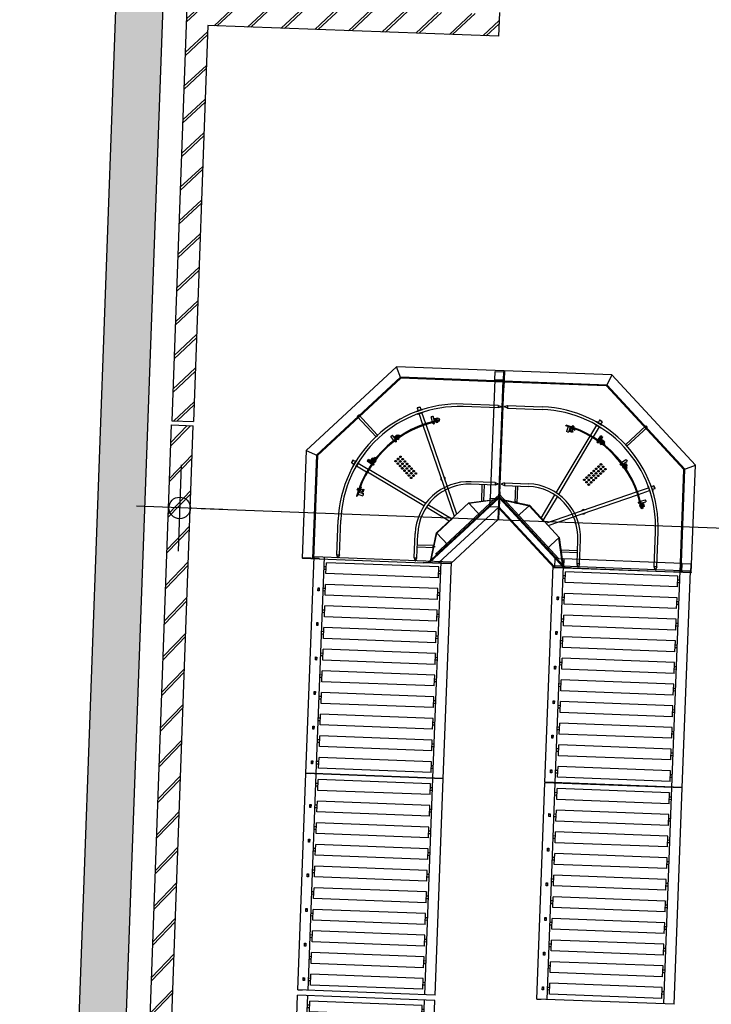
# Model space of a CAD drawing. Header units: millimetres. Extents: x 119024465 to 119292677, y 483022511 to 483148062.
# Tile 145 of 162: x 119202348 to 119205546, y 483072843 to 483077392. Entities that reach past the tile are written whole.
import ezdxf

# ---------------------------------------------------------------- set-up
doc = ezdxf.new("R2010")
doc.units = ezdxf.units.MM
doc.header["$LTSCALE"] = 100
doc.linetypes.add('GESTRICHELT2', pattern=[9.525, 6.35, -3.175])
doc.layers.get('0').update_dxf_attribs({"linetype": 'CONTINUOUS'})
doc.layers.get('Defpoints').update_dxf_attribs({"linetype": 'CONTINUOUS'})
for name, color, linetype in [('204 tekst fdstp', 255, 'CONTINUOUS'), ('AL22----', 2, 'CONTINUOUS'), ('AL22----_ARC', 8, 'CONTINUOUS'), ('AL28----', 4, 'CONTINUOUS'), ('AL28----_ARC', 8, 'CONTINUOUS'), ('Installatie', 253, 'CONTINUOUS'), ('M-119--MATEN', 1, 'CONTINUOUS')]:
    doc.layers.add(name, color=color, linetype=linetype)
doc.layers.add('Apparaten 0', color=7, linetype='CONTINUOUS', lineweight=25)
doc.layers.add('Bouw', color=142, linetype='CONTINUOUS', lineweight=35)
doc.styles.add('ISO', font='ISO.SHX', dxfattribs={"height": 200})
doc.styles.add('ROMANS', font='ROMANS.SHX')
doc.dimstyles.new('DIM-100', dxfattribs={"dimscale": 100, "dimtxt": 1, "dimasz": 1, "dimexe": 3, "dimexo": 3, "dimgap": 1, "dimtad": 1, "dimdec": 0, "dimrnd": 1, "dimzin": 0, "dimdsep": 46, "dimtxsty": 'ROMANS', "dimblk1": 'DOT1', "dimblk2": 'DOT1', "dimsah": 1, "dimcen": -3, "dimdle": 1, "dimse1": 1, "dimse2": 1, "dimclrd": 1, "dimclre": 1, "dimclrt": 2, "dimadec": 0, "dimazin": 0, "dimtfac": 0.75, "dimtdec": 0, "dimtix": 1, "dimtmove": 1, "dimatfit": 3, "dimldrblk": 'DOT1', "dimfxl": 1, "dimtvp": 1, "dimtolj": 1, "dimtzin": 0, "dimarcsym": 0})

# ---------------------------------------------------------------- blocks, each defined once
blk = doc.blocks.new('DOT1')
at = {"layer": 'M-119--MATEN', "linetype": 'ByBlock'}
for p, q in [((0, -2), (0, 2)), ((-2, 0), (2, 0))]:
    blk.add_line(p, q, dxfattribs=at)
blk.add_circle((0, 0), 0.5, dxfattribs=at)
blk = doc.blocks.new('*D463')
at = {"layer": '204 tekst fdstp', "color": 1, "lineweight": -2, "transparency": 16777216}
blk.add_line((119209299.2, 483074900.7), (119203188, 483075132.5), dxfattribs=at)
at = {"layer": 'Defpoints', "color": 0, "transparency": 16777216}
for p in [(119203101.1, 483075479.6), (119209412.2, 483075240.2), (119203088.1, 483075136.2)]:
    blk.add_point(p, dxfattribs=at)
at = {"layer": '204 tekst fdstp', "color": 1, "lineweight": -2, "transparency": 16777216, "xscale": 100, "yscale": 100, "zscale": 100}
for p, rotation in [((119203088.1, 483075136.2), 177.8278999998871), ((119209399.2, 483074896.9), 357.8278999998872)]:
    blk.add_blockref('DOT1', p, dxfattribs=dict(at, rotation=rotation))
at = {"layer": '204 tekst fdstp', "color": 2, "transparency": 16777216, "insert": (119206249.3, 483075166.5), "char_height": 100, "attachment_point": 5, "rotation": 357.8279, "style": 'ROMANS'}
blk.add_mtext('\\A1;6316', dxfattribs=at)
blk = doc.blocks.new('CTC 181')
at = {"layer": 'Apparaten 0'}
for p, q in [((497.9, -1607), (0, -1607)), ((0, -1608.5), (0, -1607)), ((0, -1608.5), (1.5, -1608.5)), ((0, -1608.5), (0, -1686)), ((1.5, -1608.5), (1.5, -1686)), ((1.5, -1686), (1.5, -1608.5)), ((497.9, -1607), (476.3, -1659.1)), ((497.9, -1607), (900, -2009.1)), ((478.2, -1654.5), (0, -1655)), ((1.5, -1656), (0, -1656)), ((476.3, -1659.1), (0, -1659.6)), ((847.9, -2030.7), (476.3, -1659.1)), ((852.5, -2028.8), (478.2, -1654.5)), ((0, -1686), (0, -2166)), ((1.5, -1686), (0, -1686)), ((1.5, -1686), (0, -1686)), ((7.8, -1771.4), (21.7, -1766.4)), ((21.7, -1778.4), (7.8, -1773.3)), ((21.7, -1766.4), (182.4, -1766.4)), ((21.7, -1766.4), (21.7, -1778.4)), ((21.7, -1778.4), (182.4, -1778.4)), ((448.9, -1818.7), (442.8, -1829.9)), ((450.3, -1818.3), (448.9, -1818.7)), ((461.2, -1825.4), (448.9, -1818.7)), ((460.8, -1824.1), (450.3, -1818.3)), ((294.7, -1850.7), (295.7, -1846.7)), ((305.2, -1853.4), (298.9, -1876.6)), ((314.9, -1856), (308.6, -1879.2)), ((314.6, -1857.1), (313.4, -1860.9)), ((313.4, -1860.9), (337.3, -1868.3)), ((338.5, -1864.5), (314.6, -1857.1)), ((317.6, -1871.2), (320.1, -1863)), ((319.3, -1858.6), (318.2, -1862.4)), ((321.6, -1857.9), (321.2, -1859.2)), ((322.8, -1854), (324.2, -1849.4)), ((325.4, -1848.7), (323.8, -1854.2)), ((324.2, -1849.4), (325.4, -1848.7)), ((324.2, -1849.4), (331.8, -1851.7)), ((331.2, -1850.4), (325.4, -1848.7)), ((329.3, -1860.2), (328.9, -1861.5)), ((329.5, -1856), (331.2, -1850.4)), ((330.4, -1856.3), (331.8, -1851.7)), ((331.2, -1850.4), (331.8, -1851.7)), ((337.3, -1868.3), (338.5, -1864.5)), ((436.1, -1842.2), (410.2, -1889.6)), ((448.4, -1848.8), (422.5, -1896.3)), ((430.3, -1838), (430.1, -1838.4)), ((430.1, -1838.4), (454.8, -1851.7)), ((430.3, -1839), (430.1, -1838.4)), ((442.2, -1845.5), (430.3, -1839)), ((436, -1827.5), (436.3, -1826.9)), ((437, -1826.7), (436.3, -1826.9)), ((436.3, -1826.9), (460.9, -1840.2)), ((448.9, -1833.1), (437, -1826.7)), ((442.2, -1845.5), (454.1, -1851.9)), ((448.9, -1833.1), (460.7, -1839.6)), ((454.1, -1851.9), (454.8, -1851.7)), ((454.9, -1851.4), (454.8, -1851.7)), ((461.2, -1825.4), (455.1, -1836.5)), ((460.9, -1840.2), (460.6, -1840.9)), ((460.7, -1839.6), (460.9, -1840.2)), ((461.2, -1825.4), (460.8, -1824.1)), ((573.1, -1926.8), (663.6, -1836.3)), ((580.2, -1933.9), (670.7, -1843.4)), ((662.5, -1836.7), (661.5, -1837.7)), ((663.6, -1836.3), (670.7, -1843.4)), ((670.3, -1844.5), (669.3, -1845.5)), ((262.2, -2160.4), (408.2, -1893.2)), ((274, -2168), (420.5, -1899.8)), ((303.8, -1877.9), (298.9, -1876.6)), ((303.8, -1877.9), (308.6, -1879.2)), ((313.1, -1875.1), (314.5, -1870.3)), ((326.9, -1879.2), (313.1, -1875.1)), ((328.4, -1874.4), (314.5, -1870.3)), ((318.2, -1871.4), (316.7, -1876.2)), ((324.7, -1873.3), (323.3, -1878.1)), ((325.3, -1873.5), (327.7, -1865.4)), ((328.4, -1874.4), (326.9, -1879.2)), ((443, -1923), (462.8, -1892.7)), ((445.5, -1910.1), (458.6, -1889.9)), ((445.5, -1910.1), (449.7, -1912.8)), ((453.9, -1915.5), (467, -1895.4)), ((462.8, -1892.7), (458.6, -1889.9)), ((460.9, -1911.7), (463.7, -1907.6)), ((462.8, -1892.7), (467, -1895.4)), ((463.7, -1907.6), (475.7, -1915.7)), ((464, -1913.9), (466.8, -1909.7)), ((441.9, -1919.3), (445, -1914.5)), ((441.9, -1919.3), (444.4, -1920.9)), ((442, -1920.1), (441.9, -1919.3)), ((442, -1920.1), (445.5, -1914.9)), ((444.1, -1921.4), (442, -1920.1)), ((444.1, -1921.4), (446.1, -1922.7)), ((446.9, -1922.5), (444.4, -1920.9)), ((446.1, -1922.7), (449.5, -1917.5)), ((446.1, -1922.7), (446.9, -1922.5)), ((446.9, -1922.5), (450, -1917.8)), ((453.9, -1915.5), (449.7, -1912.8)), ((457.1, -1911), (454.9, -1914.3)), ((454.9, -1914.3), (475.5, -1928.5)), ((457.3, -1922.7), (455.7, -1925.1)), ((462.3, -1929.6), (455.7, -1925.1)), ((456, -1926.5), (455.7, -1925.1)), ((456, -1926.5), (458.2, -1923.3)), ((456, -1926.5), (460.9, -1929.9)), ((477.7, -1925.2), (457.1, -1911)), ((461.3, -1913.9), (459, -1917.2)), ((460.4, -1918.2), (459.6, -1919.4)), ((461.2, -1918.7), (460.4, -1919.9)), ((460.9, -1911.7), (472.9, -1919.9)), ((460.9, -1929.9), (463.1, -1926.7)), ((462.3, -1929.6), (460.9, -1929.9)), ((462.3, -1929.6), (463.9, -1927.3)), ((462.7, -1914.8), (463.5, -1913.6)), ((463.6, -1915.3), (464.4, -1914.1)), ((466.2, -1922.1), (465.3, -1923.4)), ((467, -1922.7), (466.2, -1924)), ((468.4, -1918.8), (469.3, -1917.5)), ((469.3, -1919.4), (470.2, -1918)), ((469.7, -1917.7), (472.5, -1913.6)), ((475.7, -1915.7), (472.9, -1919.9)), ((475.5, -1928.5), (477.7, -1925.2)), ((580.2, -1933.9), (573.1, -1926.8)), ((558.8, -2009.7), (577.4, -1994.5)), ((580.5, -1998.4), (577.4, -1994.5)), ((580.5, -1998.4), (583.7, -2002.3)), ((552.4, -2018.2), (557.3, -2014.2)), ((552.4, -2018.2), (552.5, -2017.4)), ((553.9, -2020.1), (552.4, -2018.2)), ((552.5, -2017.4), (556.9, -2013.8)), ((552.5, -2017.4), (554.4, -2019.7)), ((553.9, -2020.1), (555.4, -2021.9)), ((556.3, -2022), (554.4, -2019.7)), ((555.4, -2021.9), (560.3, -2017.9)), ((555.4, -2021.9), (556.3, -2022)), ((556.3, -2022), (560.7, -2018.4)), ((558.8, -2009.7), (561.9, -2013.6)), ((565.1, -2017.4), (561.9, -2013.6)), ((563.7, -2028.6), (566.8, -2026.1)), ((563.7, -2028.6), (563.9, -2027.2)), ((563.7, -2028.6), (567.4, -2033.3)), ((563.9, -2027.2), (566.2, -2025.3)), ((568.8, -2033.5), (563.9, -2027.2)), ((565.1, -2017.4), (583.7, -2002.3)), ((569.6, -2014.2), (566.4, -2016.6)), ((566.4, -2016.6), (581.7, -2036.4)), ((567.4, -2033.3), (570.5, -2030.9)), ((568.8, -2033.5), (567.4, -2033.3)), ((568.8, -2033.5), (571.1, -2031.7)), ((570.5, -2021.9), (569.4, -2022.9)), ((572.6, -2018.1), (569.5, -2020.6)), ((584.9, -2033.9), (569.6, -2014.2)), ((571.1, -2022.7), (570, -2023.6)), ((572.9, -2016), (576.8, -2012.9)), ((572.9, -2016), (581.8, -2027.4)), ((574.8, -2027.5), (573.6, -2028.4)), ((573.7, -2019.5), (574.9, -2018.5)), ((575.4, -2028.3), (574.2, -2029.2)), ((574.3, -2020.3), (575.5, -2019.3)), ((575.3, -2019), (579.2, -2015.9)), ((576.8, -2012.9), (585.8, -2024.3)), ((577.9, -2025), (579.2, -2024)), ((578.6, -2025.8), (579.8, -2024.8)), ((579.5, -2024.3), (583.4, -2021.3)), ((581.7, -2036.4), (584.9, -2033.9)), ((585.8, -2024.3), (581.8, -2027.4)), ((847.9, -2030.7), (900, -2009.1)), ((847.9, -2505.5), (847.9, -2030.7)), ((852.5, -2505.5), (852.5, -2028.8)), ((900, -2507), (900, -2009.1)), ((21.7, -2124.5), (7.8, -2129.5)), ((7.8, -2131.4), (21.7, -2136.5)), ((21.7, -2124.5), (132.8, -2124.5)), ((21.7, -2124.5), (21.7, -2136.5)), ((21.7, -2136.5), (132.8, -2136.5)), ((72.3, -2136.5), (72.3, -2215.1)), ((82.3, -2136.5), (82.3, -2215.1)), ((637.2, -2141.1), (687.6, -2121.6)), ((642.2, -2154.1), (692.6, -2134.6)), ((685.2, -2115.5), (685.5, -2114.9)), ((690.1, -2128.1), (685.2, -2115.5)), ((685.8, -2114.7), (685.5, -2114.9)), ((685.5, -2114.9), (695.6, -2141)), ((690.1, -2128.1), (695, -2140.7)), ((697, -2110.4), (697.6, -2110.2)), ((697.6, -2110.2), (707.7, -2136.3)), ((698.3, -2110.5), (697.6, -2110.2)), ((703.2, -2123.1), (698.3, -2110.5)), ((712.5, -2112), (700.6, -2116.5)), ((703.2, -2123.1), (708, -2135.6)), ((717.5, -2125), (705.7, -2129.5)), ((707.1, -2136.5), (707.7, -2136.3)), ((708, -2135.6), (707.7, -2136.3)), ((717.5, -2125), (712.5, -2112)), ((713.8, -2112.5), (712.5, -2112)), ((718.1, -2123.7), (713.8, -2112.5)), ((718.1, -2123.7), (717.5, -2125)), ((0, -2295), (0, -2166)), ((1.5, -2295), (1.5, -2166)), ((1.5, -2166), (1.5, -2295)), ((196.8, -2280), (256.4, -2170.9)), ((207.1, -2290.3), (268.2, -2178.6)), ((219.5, -2302.7), (633.5, -2142.5)), ((230.4, -2313.5), (638.5, -2155.6)), ((652.3, -2184.5), (675.4, -2177.9)), ((676.7, -2182.7), (675.4, -2177.9)), ((676.7, -2182.7), (678.1, -2187.5)), ((695, -2140.7), (695.6, -2141)), ((695.9, -2140.9), (695.6, -2141)), ((1.5, -2196), (311, -2505.5)), ((7.2, -2201.9), (139.1, -2225.1)), ((7.6, -2199.9), (140.1, -2223.2)), ((303.7, -2491.7), (15.3, -2203.3)), ((42, -2221.4), (329.6, -2509)), ((71.7, -2213.2), (72.1, -2211.3)), ((72.3, -2215.1), (82.3, -2215.1)), ((78.4, -2207.4), (76.4, -2218.7)), ((82.6, -2215.1), (82.9, -2213.2)), ((84.8, -2279.4), (140.5, -2223.7)), ((139.1, -2225.1), (210.5, -2296.5)), ((140.1, -2223.2), (283.8, -2366.9)), ((643.1, -2189.8), (649.2, -2188.1)), ((643.1, -2189.8), (643.5, -2189)), ((643.7, -2192.1), (643.1, -2189.8)), ((643.5, -2189), (649, -2187.5)), ((643.5, -2189), (644.3, -2191.9)), ((643.7, -2192.1), (644.4, -2194.4)), ((645.1, -2194.8), (644.3, -2191.9)), ((644.4, -2194.4), (650.5, -2192.7)), ((644.4, -2194.4), (645.1, -2194.8)), ((645.1, -2194.8), (650.6, -2193.3)), ((649.4, -2203.8), (650.1, -2202.6)), ((653.2, -2202.8), (649.4, -2203.8)), ((649.4, -2203.8), (650.9, -2209.6)), ((652.9, -2201.8), (650.1, -2202.6)), ((652.1, -2210.3), (650.1, -2202.6)), ((654.6, -2208.6), (650.9, -2209.6)), ((652.1, -2210.3), (650.9, -2209.6)), ((654.9, -2209.6), (652.1, -2210.3)), ((652.3, -2184.5), (653.7, -2189.3)), ((655, -2194.1), (653.7, -2189.3)), ((655, -2194.1), (678.1, -2187.5)), ((660.4, -2192.9), (656.6, -2193.9)), ((656.6, -2193.9), (662.8, -2218.1)), ((658.2, -2200.4), (656.8, -2200.8)), ((656.8, -2217.9), (660.7, -2217)), ((658.5, -2201.4), (657, -2201.7)), ((661.7, -2197.7), (657.8, -2198.7)), ((660, -2207.2), (658.5, -2207.6)), ((660.2, -2208.1), (658.7, -2208.5)), ((666.7, -2217.1), (660.4, -2192.9)), ((662.1, -2199.4), (663.6, -2199)), ((662.3, -2200.3), (663.9, -2199.9)), ((662.8, -2195.8), (667.6, -2194.5)), ((662.8, -2195.8), (666.5, -2209.8)), ((662.8, -2218.1), (666.7, -2217.1)), ((663.8, -2199.5), (668.6, -2198.3)), ((663.8, -2206.1), (665.4, -2205.7)), ((664.1, -2207.1), (665.7, -2206.7)), ((665.5, -2206.1), (670.3, -2204.9)), ((671.3, -2208.6), (666.5, -2209.8)), ((667.6, -2194.5), (671.3, -2208.6)), ((1.5, -2295), (0, -2295)), ((1.5, -2295), (212, -2505.5)), ((84.8, -2279.4), (156.2, -2350.8)), ((227.6, -2422.2), (156.2, -2350.8)), ((727.4, -2485.3), (727.4, -2323.4)), ((739.4, -2485.3), (739.4, -2323.4)), ((227.6, -2422.2), (283.3, -2366.5)), ((305.1, -2499.8), (281.9, -2367.9)), ((283.8, -2366.9), (307.1, -2499.4)), ((370.5, -2485.3), (370.5, -2374.2)), ((382.5, -2485.3), (382.5, -2374.2)), ((370.5, -2424.7), (294, -2424.7)), ((370.5, -2434.7), (295.7, -2434.7)), ((307.1, -2499.4), (305.1, -2499.8)), ((305.1, -2499.8), (305.1, -2499.8)), ((317.5, -2505.5), (306.2, -2494.2)), ((382.5, -2485.3), (370.5, -2485.3)), ((375.6, -2499.2), (370.5, -2485.3)), ((382.5, -2485.3), (377.5, -2499.2)), ((739.4, -2485.3), (727.4, -2485.3)), ((732.4, -2499.2), (727.4, -2485.3)), ((739.4, -2485.3), (734.3, -2499.2)), ((265, -2507), (0, -2772)), ((311, -2508.5), (1.5, -2818)), ((15.3, -2810.7), (303.7, -2522.3)), ((317.5, -2505.5), (212, -2505.5)), ((212, -2505.5), (317.5, -2505.5)), ((212, -2505.5), (212, -2507)), ((900, -2507), (212, -2507)), ((212, -2507), (317.5, -2507)), ((265, -2507), (341, -2507)), ((265, -2508.5), (341, -2508.5)), ((341, -2508.5), (265, -2508.5)), ((305.1, -2514.2), (281.9, -2646.1)), ((307.1, -2514.6), (283.8, -2647.1)), ((307.1, -2514.6), (305.1, -2514.2)), ((305.1, -2514.2), (305.1, -2514.2)), ((317.5, -2508.5), (306.2, -2519.8)), ((311, -2507), (311, -2505.5)), ((311, -2508.5), (311, -2507)), ((821, -2507), (341, -2507)), ((341, -2508.5), (341, -2507)), ((341, -2508.5), (341, -2507)), ((375.6, -2514.8), (370.5, -2528.7)), ((382.5, -2528.7), (370.5, -2528.7)), ((370.5, -2528.7), (370.5, -2639.8)), ((382.5, -2528.7), (377.5, -2514.8)), ((382.5, -2528.7), (382.5, -2639.8)), ((728.6, -2528.7), (733.7, -2514.8)), ((728.6, -2528.7), (728.6, -2689.4)), ((740.6, -2528.7), (728.6, -2528.7)), ((735.6, -2514.8), (740.6, -2528.7)), ((740.6, -2528.7), (740.6, -2689.4)), ((821, -2508.5), (821, -2507)), ((821, -2508.5), (821, -2507)), ((898.5, -2507), (821, -2507)), ((898.5, -2508.5), (821, -2508.5)), ((821, -2508.5), (898.5, -2508.5)), ((847.9, -2983.3), (847.4, -2507)), ((900, -2505.5), (847.5, -2505.5)), ((900, -2505.5), (847.5, -2505.5)), ((851, -2508.5), (851, -2507)), ((852.5, -2985.2), (852, -2507)), ((852.5, -2507), (852.5, -2505.5)), ((898.5, -2507), (898.5, -2508.5)), ((898.5, -2507), (900, -2507)), ((900, -2505.5), (900, -2507)), ((900, -3004.9), (900, -2507)), ((227.6, -2591.8), (156.2, -2663.2)), ((227.6, -2591.8), (283.3, -2647.5)), ((299.6, -2585.4), (288.3, -2583.4)), ((291.9, -2579.3), (291.9, -2589.3)), ((370.5, -2579.3), (291.9, -2579.3)), ((370.5, -2589.3), (291.9, -2589.3)), ((291.9, -2589.6), (293.8, -2589.9)), ((293.8, -2578.7), (295.7, -2579.1)), ((84.8, -2734.6), (156.2, -2663.2)), ((283.8, -2647.1), (140.1, -2790.8)), ((281.9, -2646.1), (210.5, -2717.5)), ((204.3, -2726.5), (364.5, -3140.5)), ((216.7, -2714.1), (328.4, -2775.2)), ((227, -2703.8), (336.1, -2763.4)), ((0, -3329.5), (0, -2772)), ((1.5, -2848), (1.5, -2772)), ((1.5, -2772), (1.5, -2848)), ((84.8, -2734.6), (140.5, -2790.3)), ((193.5, -2737.4), (351.4, -3145.5)), ((346.6, -2769.2), (613.8, -2915.2)), ((0, -2818), (1.5, -2818)), ((1.5, -2824.5), (12.8, -2813.2)), ((7.2, -2812.1), (139.1, -2788.9)), ((7.6, -2814.1), (7.2, -2812.1)), ((7.2, -2812.1), (7.2, -2812.1)), ((140.1, -2790.8), (7.6, -2814.1)), ((72.3, -2877.5), (72.3, -2802.7)), ((82.3, -2877.5), (82.3, -2801)), ((339, -2781), (607.2, -2927.5)), ((629.1, -2810.8), (627.8, -2815.6)), ((651, -2821.9), (627.8, -2815.6)), ((629.1, -2810.8), (630.4, -2805.9)), ((653.6, -2812.2), (630.4, -2805.9)), ((656.3, -2801.7), (660.3, -2802.7)), ((1.5, -2848), (0, -2848)), ((0, -2848), (1.5, -2848)), ((627.8, -2833.9), (631.9, -2820.1)), ((632.6, -2835.4), (627.8, -2833.9)), ((633.7, -2831.7), (628.9, -2830.3)), ((635.6, -2825.2), (630.8, -2823.7)), ((631.9, -2820.1), (636.7, -2821.5)), ((632.6, -2835.4), (636.7, -2821.5)), ((633.5, -2832.3), (641.6, -2834.7)), ((635.8, -2824.6), (644, -2827.1)), ((646.1, -2820.4), (638.7, -2844.3)), ((638.7, -2844.3), (642.5, -2845.5)), ((642.5, -2845.5), (649.9, -2821.6)), ((648.4, -2826.3), (644.6, -2825.2)), ((646.8, -2836.3), (645.5, -2835.9)), ((649.9, -2821.6), (646.1, -2820.4)), ((649.1, -2828.6), (647.8, -2828.2)), ((650.7, -2837.4), (655.3, -2838.8)), ((651, -2836.5), (656.6, -2838.2)), ((658.3, -2832.4), (652.8, -2830.8)), ((653, -2829.8), (657.6, -2831.2)), ((657.6, -2831.2), (655.3, -2838.8)), ((656.6, -2838.2), (655.3, -2838.8)), ((656.6, -2838.2), (658.3, -2832.4)), ((657.6, -2831.2), (658.3, -2832.4)), ((7.8, -2882.6), (21.7, -2877.5)), ((21.7, -2889.5), (7.8, -2884.5)), ((21.7, -2877.5), (132.8, -2877.5)), ((21.7, -2889.5), (21.7, -2877.5)), ((21.7, -2889.5), (132.8, -2889.5)), ((584, -2950), (614.3, -2969.8)), ((585.6, -2951.1), (584.3, -2953.1)), ((584.3, -2953.1), (589.5, -2956.5)), ((584.3, -2953.1), (584.5, -2953.9)), ((584.5, -2953.9), (586.1, -2951.4)), ((584.5, -2953.9), (589.2, -2957)), ((585.6, -2951.1), (586.9, -2949)), ((587.7, -2948.9), (586.1, -2951.4)), ((586.9, -2949), (587.7, -2948.9)), ((586.9, -2949), (592.2, -2952.5)), ((587.7, -2948.9), (592.5, -2952)), ((596.9, -2952.5), (594.2, -2956.7)), ((596.9, -2952.5), (617.1, -2965.6)), ((658.2, -2955.4), (610.7, -2929.5)), ((664.8, -2943.1), (617.4, -2917.2)), ((661.5, -2949.2), (655.1, -2961.1)), ((668.7, -2937.1), (655.3, -2961.8)), ((661.5, -2949.2), (668, -2937.3)), ((680.1, -2943.3), (666.8, -2967.9)), ((673.9, -2955.9), (667.4, -2967.7)), ((668, -2937.3), (668.7, -2937.1)), ((669, -2937.3), (668.7, -2937.1)), ((673.9, -2955.9), (680.3, -2944)), ((688.3, -2955.9), (677.1, -2949.8)), ((679.5, -2943), (680.1, -2943.3)), ((680.3, -2944), (680.1, -2943.3)), ((681.6, -2968.2), (688.3, -2955.9)), ((688.7, -2957.3), (688.3, -2955.9)), ((476.3, -3354.9), (847.9, -2983.3)), ((478.2, -3359.5), (852.5, -2985.2)), ((580.5, -2963), (577.1, -2967.9)), ((577.1, -2967.9), (580.3, -2970.1)), ((577.4, -2969.3), (577.1, -2967.9)), ((577.4, -2969.3), (581.9, -2962.7)), ((577.4, -2969.3), (579.7, -2970.9)), ((592.7, -2961.9), (578.5, -2982.5)), ((578.5, -2982.5), (581.8, -2984.7)), ((580.5, -2963), (581.9, -2962.7)), ((580.5, -2963), (583.7, -2965.2)), ((581.8, -2984.7), (596, -2964.1)), ((584.3, -2964.3), (581.9, -2962.7)), ((584.3, -2974), (583, -2973.2)), ((584.9, -2973.2), (583.6, -2972.3)), ((588.3, -2968.3), (587.1, -2967.4)), ((595.3, -2967.9), (587.1, -2979.9)), ((591.3, -2982.7), (587.1, -2979.9)), ((588.8, -2967.4), (587.6, -2966.6)), ((587.6, -2976.3), (589, -2977.2)), ((588.2, -2975.4), (589.5, -2976.3)), ((589.3, -2976.7), (593.4, -2979.5)), ((593.1, -2968.3), (589.8, -2966)), ((599.4, -2970.7), (591.3, -2982.7)), ((591.5, -2960.9), (594.2, -2956.7)), ((591.5, -2960.9), (611.6, -2974)), ((591.7, -2970.6), (592.9, -2971.4)), ((592.2, -2969.7), (593.4, -2970.5)), ((596, -2964.1), (592.7, -2961.9)), ((593.1, -2971), (597.3, -2973.8)), ((595.3, -2967.9), (599.4, -2970.7)), ((614.3, -2969.8), (611.6, -2974)), ((614.3, -2969.8), (617.1, -2965.6)), ((655.1, -2961.1), (655.3, -2961.8)), ((655.6, -2961.9), (655.3, -2961.8)), ((666.8, -2967.9), (666.1, -2967.6)), ((667.4, -2967.7), (666.8, -2967.9)), ((681.6, -2968.2), (670.5, -2962.1)), ((681.6, -2968.2), (682.9, -2967.8)), ((682.9, -2967.8), (688.7, -2957.3)), ((900, -3004.9), (847.9, -2983.3)), ((900, -3004.9), (497.9, -3407)), ((490.4, -3073.4), (470.6, -3088.7)), ((470.6, -3088.7), (473.1, -3091.9)), ((473.1, -3091.9), (492.8, -3076.6)), ((473.5, -3075.8), (479.8, -3070.9)), ((473.5, -3075.8), (473.7, -3074.4)), ((473.5, -3075.8), (475.3, -3078.1)), ((478.4, -3070.7), (473.7, -3074.4)), ((473.7, -3074.4), (476.1, -3077.5)), ((478.7, -3082.4), (477.8, -3081.2)), ((478.4, -3070.7), (480.9, -3073.8)), ((478.4, -3070.7), (479.8, -3070.9)), ((479.5, -3081.8), (478.6, -3080.6)), ((491, -3079.9), (479.6, -3088.8)), ((482.7, -3092.8), (479.6, -3088.8)), ((479.8, -3070.9), (481.7, -3073.2)), ((481.2, -3085.6), (482.2, -3086.8)), ((482, -3085), (483, -3086.2)), ((494.1, -3083.8), (482.7, -3092.8)), ((482.7, -3086.5), (485.7, -3090.4)), ((484.3, -3078.1), (483.4, -3077)), ((485.1, -3077.5), (484.1, -3076.4)), ((485, -3063.3), (487.3, -3061.4)), ((485.1, -3062.4), (485, -3063.3)), ((485, -3063.3), (488.6, -3067.7)), ((486.9, -3060.9), (485.1, -3062.4)), ((485.1, -3062.4), (489.1, -3067.3)), ((488.9, -3079.6), (486.4, -3076.5)), ((486.7, -3081.3), (487.7, -3082.5)), ((486.9, -3060.9), (488.8, -3059.4)), ((489.6, -3059.5), (487.3, -3061.4)), ((487.5, -3080.7), (488.5, -3081.9)), ((488, -3082.3), (491.1, -3086.2)), ((488.8, -3059.4), (492.8, -3064.3)), ((488.8, -3059.4), (489.6, -3059.5)), ((489.6, -3059.5), (493.2, -3063.9)), ((489.6, -3072.1), (493.4, -3068.9)), ((489.6, -3072.1), (504.7, -3090.7)), ((492.8, -3076.6), (490.4, -3073.4)), ((491, -3079.9), (494.1, -3083.8)), ((497.3, -3065.8), (493.4, -3068.9)), ((497.3, -3065.8), (512.5, -3084.4)), ((508.6, -3087.5), (504.7, -3090.7)), ((508.6, -3087.5), (512.5, -3084.4)), ((573.1, -3087.2), (580.2, -3080.1)), ((573.1, -3087.2), (663.6, -3177.7)), ((580.2, -3080.1), (670.7, -3170.6)), ((313.1, -3163.6), (288.9, -3169.8)), ((288.9, -3169.8), (289.9, -3173.7)), ((289.1, -3163.8), (290, -3167.7)), ((289.9, -3173.7), (314.1, -3167.4)), ((296.7, -3159.1), (304.4, -3157.1)), ((296.7, -3159.1), (297.4, -3157.9)), ((297.4, -3161.9), (296.7, -3159.1)), ((311.2, -3169.8), (297.2, -3173.5)), ((298.4, -3178.3), (297.2, -3173.5)), ((303.2, -3156.4), (297.4, -3157.9)), ((298.4, -3161.6), (297.4, -3157.9)), ((312.5, -3174.6), (298.4, -3178.3)), ((298.9, -3167.2), (298.5, -3165.7)), ((299.8, -3167), (299.4, -3165.5)), ((299.9, -3171.1), (300.3, -3172.7)), ((300.9, -3170.8), (301.3, -3172.4)), ((300.9, -3172.5), (302.1, -3177.3)), ((304.2, -3160.2), (303.2, -3156.4)), ((303.2, -3156.4), (304.4, -3157.1)), ((305.2, -3159.9), (304.4, -3157.1)), ((305.6, -3165.5), (305.3, -3164)), ((306.6, -3165.2), (306.2, -3163.8)), ((306.7, -3169.3), (307.1, -3170.9)), ((307.5, -3170.8), (308.7, -3175.6)), ((307.6, -3169.1), (308, -3170.6)), ((309.3, -3168.7), (308.3, -3164.8)), ((311.2, -3169.8), (312.5, -3174.6)), ((312.2, -3152.1), (315.1, -3151.3)), ((312.6, -3151.4), (312.2, -3152.1)), ((312.2, -3152.1), (313.7, -3157.6)), ((314.9, -3150.7), (312.6, -3151.4)), ((312.6, -3151.4), (314.3, -3157.5)), ((312.9, -3162), (317.7, -3160.7)), ((312.9, -3162), (319.5, -3185.1)), ((314.1, -3167.4), (313.1, -3163.6)), ((314.9, -3150.7), (317.2, -3150.1)), ((318, -3150.5), (315.1, -3151.3)), ((317.2, -3150.1), (318.9, -3156.2)), ((317.2, -3150.1), (318, -3150.5)), ((322.5, -3159.3), (317.7, -3160.7)), ((318, -3150.5), (319.5, -3156)), ((324.3, -3183.7), (319.5, -3185.1)), ((322.5, -3159.3), (329.1, -3182.4)), ((324.3, -3183.7), (329.1, -3182.4)), ((352.9, -3149.2), (372.4, -3199.6)), ((365.9, -3144.2), (385.4, -3194.6)), ((662.5, -3177.3), (661.5, -3176.3)), ((670.7, -3170.6), (663.6, -3177.7)), ((670.3, -3169.5), (669.3, -3168.5)), ((392.1, -3192.5), (366, -3202.6)), ((366.3, -3202), (366, -3202.6)), ((366.1, -3202.9), (366, -3202.6)), ((378.9, -3197.1), (366.3, -3202)), ((370.5, -3214.1), (370.7, -3214.7)), ((396.8, -3204.6), (370.7, -3214.7)), ((371.4, -3215), (370.7, -3214.7)), ((384, -3210.2), (371.4, -3215)), ((382, -3224.5), (377.5, -3212.7)), ((378.9, -3197.1), (391.5, -3192.2)), ((382, -3224.5), (395.1, -3219.5)), ((383.3, -3225.1), (382, -3224.5)), ((383.3, -3225.1), (394.5, -3220.8)), ((384, -3210.2), (396.5, -3205.3)), ((395.1, -3219.5), (390.5, -3207.6)), ((391.5, -3192.2), (392.1, -3192.5)), ((392.3, -3192.8), (392.1, -3192.5)), ((394.5, -3220.8), (395.1, -3219.5)), ((396.5, -3205.3), (396.8, -3204.6)), ((396.6, -3204), (396.8, -3204.6)), ((7.8, -3239.4), (21.7, -3234.4)), ((21.7, -3246.4), (7.8, -3241.3)), ((21.7, -3234.4), (183.6, -3234.4)), ((21.7, -3246.4), (21.7, -3234.4)), ((21.7, -3246.4), (183.6, -3246.4)), ((0, -3407), (0, -3329.5)), ((1.5, -3329.5), (0, -3329.5)), ((0, -3329.5), (1.5, -3329.5)), ((0, -3359.5), (1.5, -3359.5)), ((1.5, -3407), (1.5, -3329.5)), ((1.5, -3407), (1.5, -3329.5)), ((1.5, -3354.9), (476.3, -3354.9)), ((1.5, -3359.5), (478.2, -3359.5)), ((476.3, -3354.9), (497.9, -3407)), ((0, -3407), (497.9, -3407)), ((1.5, -3407), (0, -3407))]:
    blk.add_line(p, q, dxfattribs=at)
at = {"layer": 'Apparaten 0', "linetype": 'GESTRICHELT2'}
for p, q in [((1.5, -2166), (0, -2166)), ((1.5, -2166), (0, -2166)), ((7.6, -2199.9), (7.2, -2201.9)), ((7.2, -2201.9), (7.2, -2201.9))]:
    blk.add_line(p, q, dxfattribs=at)
at = {"layer": 'Apparaten 0', "color": 253, "linetype": 'GESTRICHELT2'}
for p, q in [((1.5, -2196), (0, -2196)), ((1.5, -2189.5), (12.8, -2200.8)), ((273, -2509), (2, -2238)), ((273, -2505), (2, -2776)), ((42, -2792.6), (329.6, -2505))]:
    blk.add_line(p, q, dxfattribs=at)
for points in [[(269, -2505), (269, -2465), (309, -2465), (309, -2505)], [(309, -2505), (856, -2505), (856, -2465), (309, -2465)], [(856, -2505), (856, -2465), (896, -2465), (896, -2505)], [(2, -2776), (42, -2776), (42, -2816), (2, -2816)], [(42, -3363), (42, -2816), (2, -2816), (2, -3363)], [(2, -3363), (42, -3363), (42, -3403), (2, -3403)]]:
    blk.add_lwpolyline(points, close=True, dxfattribs=at)
for centre in [(442.6, -2043.2), (453.2, -2032.6), (463.8, -2021.9), (463.8, -2043.2), (474.4, -2032.6), (485.1, -2043.2), (400.2, -2085.6), (410.8, -2075), (421.4, -2064.4), (421.4, -2085.6), (432, -2053.8), (432, -2075), (442.6, -2064.4), (442.6, -2085.6), (453.2, -2053.8), (453.2, -2075), (463.8, -2064.4), (474.4, -2053.8), (389.6, -2096.2), (400.2, -2106.8), (410.8, -2096.2), (410.8, -2117.4), (421.4, -2106.8), (432, -2096.2), (400.2, -2907.2), (410.8, -2896.6), (421.4, -2907.2), (389.6, -2917.8), (400.2, -2928.4), (410.8, -2917.8), (410.8, -2939), (421.4, -2928.4), (421.4, -2949.6), (432, -2917.8), (432, -2939), (442.6, -2928.4), (442.6, -2949.6), (453.2, -2939), (463.8, -2949.6), (432, -2960.2), (442.6, -2970.8), (453.2, -2960.2), (453.2, -2981.4), (463.8, -2970.8), (463.8, -2992.1), (474.4, -2960.2), (474.4, -2981.4), (485.1, -2970.8)]:
    blk.add_circle(centre, 3.55, dxfattribs=at)
at = {"layer": 'Apparaten 0'}
for centre, radius, start, end in [((8.2, -1772.4), 1, 109.9831, 250.0073), ((182.4, -2323.4), 557, 359.9999, 89.9993), ((182.4, -2323.4), 545, 359.9999, 90.0004), ((182.4, -2323.5), 486, 12.5552, 76.6388), ((182.4, -2323.4), 490, 12.5436, 76.6319), ((132.8, -2375.5), 251, 45.2017, 90.0008), ((132.8, -2375.5), 239, 45.2122, 90.0002), ((131.5, -2374.2), 239, 359.9999, 44.7875), ((131.5, -2374.2), 251, 359.9995, 44.7982), ((391.6, -2243.6), 10, 65.4607, 156.8558), ((391.6, -2243.6), 10, 245.7052, 336.7173), ((376.5, -2498.8), 1, 200.0357, 339.9643), ((733.4, -2498.8), 1, 199.9664, 340.0336), ((376.5, -2515.2), 1, 19.9568, 159.9906), ((734.6, -2515.2), 1, 19.9831, 160.0073), ((131.5, -2639.8), 239, 315.2122, 0.0002), ((131.5, -2639.8), 251, 315.2017, 0.0008), ((183.6, -2689.4), 545, 269.9999, 0.0004), ((183.6, -2689.4), 557, 269.9999, 359.9993), ((132.8, -2638.5), 239, 269.9999, 314.7875), ((132.8, -2638.5), 251, 269.9995, 314.7982), ((183.5, -2689.4), 486, 282.5552, 346.6388), ((183.6, -2689.4), 490, 282.5436, 346.6319), ((8.2, -2883.5), 1, 110.0357, 249.9643), ((263.4, -2898.6), 10, 155.7052, 246.7173), ((263.4, -2898.6), 10, 155.7052, 246.7173), ((263.4, -2898.6), 10, 335.4607, 66.8558), ((263.4, -2898.6), 10, 335.4607, 66.8558), ((8.2, -3240.4), 1, 109.9664, 250.0336)]:
    blk.add_arc(centre, radius, start, end, dxfattribs=at)
at = {"layer": 'Apparaten 0', "linetype": 'GESTRICHELT2'}
blk.add_arc((8.2, -2130.5), 1, 109.9568, 249.9906, dxfattribs=at)
at = {"layer": 'Installatie'}
for p, q in [((497.9, -1607), (0, -1607)), ((0, -1608.5), (0, -1607)), ((0, -1608.5), (1.5, -1608.5)), ((0, -1608.5), (0, -1686)), ((1.5, -1608.5), (1.5, -1686)), ((1.5, -1686), (1.5, -1608.5)), ((497.9, -1607), (476.3, -1659.1)), ((497.9, -1607), (900, -2009.1)), ((478.2, -1654.5), (0, -1655)), ((1.5, -1656), (0, -1656)), ((476.3, -1659.1), (0, -1659.6)), ((847.9, -2030.7), (476.3, -1659.1)), ((852.5, -2028.8), (478.2, -1654.5)), ((0, -1686), (0, -2166)), ((1.5, -1686), (0, -1686)), ((1.5, -1686), (0, -1686)), ((7.8, -1771.4), (21.7, -1766.4)), ((21.7, -1778.4), (7.8, -1773.3)), ((21.7, -1766.4), (182.4, -1766.4)), ((21.7, -1766.4), (21.7, -1778.4)), ((21.7, -1778.4), (182.4, -1778.4)), ((847.9, -2030.7), (900, -2009.1)), ((847.9, -2505.5), (847.9, -2030.7)), ((852.5, -2505.5), (852.5, -2028.8)), ((900, -2507), (900, -2009.1)), ((21.7, -2124.5), (7.8, -2129.5)), ((7.8, -2131.4), (21.7, -2136.5)), ((21.7, -2124.5), (132.8, -2124.5)), ((21.7, -2124.5), (21.7, -2136.5)), ((21.7, -2136.5), (132.8, -2136.5)), ((0, -2295), (0, -2166)), ((1.5, -2295), (1.5, -2166)), ((1.5, -2166), (1.5, -2295)), ((1.5, -2196), (311, -2505.5)), ((7.2, -2201.9), (139.1, -2225.1)), ((7.6, -2199.9), (140.1, -2223.2)), ((303.7, -2491.7), (15.3, -2203.3)), ((42, -2221.4), (329.6, -2509)), ((71.7, -2213.2), (72.1, -2211.3)), ((84.8, -2279.4), (140.5, -2223.7)), ((139.1, -2225.1), (210.5, -2296.5)), ((140.1, -2223.2), (283.8, -2366.9)), ((1.5, -2295), (0, -2295)), ((1.5, -2295), (212, -2505.5)), ((84.8, -2279.4), (156.2, -2350.8)), ((227.6, -2422.2), (156.2, -2350.8)), ((727.4, -2485.3), (727.4, -2323.4)), ((739.4, -2485.3), (739.4, -2323.4)), ((227.6, -2422.2), (283.3, -2366.5)), ((305.1, -2499.8), (281.9, -2367.9)), ((283.8, -2366.9), (307.1, -2499.4)), ((370.5, -2485.3), (370.5, -2374.2)), ((382.5, -2485.3), (382.5, -2374.2)), ((370.5, -2424.7), (294, -2424.7)), ((370.5, -2434.7), (295.7, -2434.7)), ((307.1, -2499.4), (305.1, -2499.8)), ((305.1, -2499.8), (305.1, -2499.8)), ((317.5, -2505.5), (306.2, -2494.2)), ((382.5, -2485.3), (370.5, -2485.3)), ((375.6, -2499.2), (370.5, -2485.3)), ((382.5, -2485.3), (377.5, -2499.2)), ((739.4, -2485.3), (727.4, -2485.3)), ((732.4, -2499.2), (727.4, -2485.3)), ((739.4, -2485.3), (734.3, -2499.2)), ((265, -2507), (0, -2772)), ((311, -2508.5), (1.5, -2818)), ((15.3, -2810.7), (303.7, -2522.3)), ((317.5, -2505.5), (212, -2505.5)), ((212, -2505.5), (317.5, -2505.5)), ((212, -2505.5), (212, -2507)), ((900, -2507), (212, -2507)), ((212, -2507), (317.5, -2507)), ((265, -2507), (341, -2507)), ((265, -2508.5), (341, -2508.5)), ((341, -2508.5), (265, -2508.5)), ((305.1, -2514.2), (281.9, -2646.1)), ((307.1, -2514.6), (283.8, -2647.1)), ((307.1, -2514.6), (305.1, -2514.2)), ((305.1, -2514.2), (305.1, -2514.2)), ((317.5, -2508.5), (306.2, -2519.8)), ((311, -2507), (311, -2505.5)), ((311, -2508.5), (311, -2507)), ((821, -2507), (341, -2507)), ((341, -2508.5), (341, -2507)), ((341, -2508.5), (341, -2507)), ((375.6, -2514.8), (370.5, -2528.7)), ((382.5, -2528.7), (370.5, -2528.7)), ((370.5, -2528.7), (370.5, -2639.8)), ((382.5, -2528.7), (377.5, -2514.8)), ((382.5, -2528.7), (382.5, -2639.8)), ((728.6, -2528.7), (733.7, -2514.8)), ((728.6, -2528.7), (728.6, -2689.4)), ((740.6, -2528.7), (728.6, -2528.7)), ((735.6, -2514.8), (740.6, -2528.7)), ((740.6, -2528.7), (740.6, -2689.4)), ((821, -2508.5), (821, -2507)), ((821, -2508.5), (821, -2507)), ((898.5, -2507), (821, -2507)), ((898.5, -2508.5), (821, -2508.5)), ((821, -2508.5), (898.5, -2508.5)), ((847.9, -2983.3), (847.4, -2507)), ((900, -2505.5), (847.5, -2505.5)), ((900, -2505.5), (847.5, -2505.5)), ((851, -2508.5), (851, -2507)), ((852.5, -2985.2), (852, -2507)), ((852.5, -2507), (852.5, -2505.5)), ((898.5, -2507), (898.5, -2508.5)), ((898.5, -2507), (900, -2507)), ((900, -2505.5), (900, -2507)), ((900, -3004.9), (900, -2507)), ((227.6, -2591.8), (156.2, -2663.2)), ((227.6, -2591.8), (283.3, -2647.5)), ((84.8, -2734.6), (156.2, -2663.2)), ((283.8, -2647.1), (140.1, -2790.8)), ((281.9, -2646.1), (210.5, -2717.5)), ((0, -3329.5), (0, -2772)), ((1.5, -2848), (1.5, -2772)), ((1.5, -2772), (1.5, -2848)), ((84.8, -2734.6), (140.5, -2790.3)), ((0, -2818), (1.5, -2818)), ((1.5, -2824.5), (12.8, -2813.2)), ((7.2, -2812.1), (139.1, -2788.9)), ((7.6, -2814.1), (7.2, -2812.1)), ((7.2, -2812.1), (7.2, -2812.1)), ((140.1, -2790.8), (7.6, -2814.1)), ((1.5, -2848), (0, -2848)), ((0, -2848), (1.5, -2848)), ((7.8, -2882.6), (21.7, -2877.5)), ((21.7, -2889.5), (7.8, -2884.5)), ((21.7, -2877.5), (132.8, -2877.5)), ((21.7, -2889.5), (21.7, -2877.5)), ((21.7, -2889.5), (132.8, -2889.5)), ((476.3, -3354.9), (847.9, -2983.3)), ((478.2, -3359.5), (852.5, -2985.2)), ((900, -3004.9), (847.9, -2983.3)), ((900, -3004.9), (497.9, -3407)), ((7.8, -3239.4), (21.7, -3234.4)), ((21.7, -3246.4), (7.8, -3241.3)), ((21.7, -3234.4), (183.6, -3234.4)), ((21.7, -3246.4), (21.7, -3234.4)), ((21.7, -3246.4), (183.6, -3246.4)), ((0, -3407), (0, -3329.5)), ((1.5, -3329.5), (0, -3329.5)), ((0, -3329.5), (1.5, -3329.5)), ((0, -3359.5), (1.5, -3359.5)), ((1.5, -3407), (1.5, -3329.5)), ((1.5, -3407), (1.5, -3329.5)), ((1.5, -3354.9), (476.3, -3354.9)), ((1.5, -3359.5), (478.2, -3359.5)), ((476.3, -3354.9), (497.9, -3407)), ((0, -3407), (497.9, -3407)), ((1.5, -3407), (0, -3407))]:
    blk.add_line(p, q, dxfattribs=at)
at = {"layer": 'Installatie', "linetype": 'GESTRICHELT2'}
for p, q in [((1.5, -2166), (0, -2166)), ((1.5, -2166), (0, -2166)), ((1.5, -2196), (0, -2196)), ((1.5, -2189.5), (12.8, -2200.8)), ((7.6, -2199.9), (7.2, -2201.9)), ((7.2, -2201.9), (7.2, -2201.9)), ((273, -2509), (2, -2238)), ((273, -2505), (2, -2776)), ((42, -2792.6), (329.6, -2505))]:
    blk.add_line(p, q, dxfattribs=at)
for points in [[(269, -2505), (269, -2465), (309, -2465), (309, -2505)], [(309, -2505), (856, -2505), (856, -2465), (309, -2465)], [(856, -2505), (856, -2465), (896, -2465), (896, -2505)], [(2, -2776), (42, -2776), (42, -2816), (2, -2816)], [(42, -3363), (42, -2816), (2, -2816), (2, -3363)], [(2, -3363), (42, -3363), (42, -3403), (2, -3403)]]:
    blk.add_lwpolyline(points, close=True, dxfattribs=at)
at = {"layer": 'Installatie'}
for centre, radius, start, end in [((8.2, -1772.4), 1, 109.9831, 250.0073), ((182.4, -2323.4), 557, 359.9999, 89.9993), ((182.4, -2323.4), 545, 359.9999, 90.0004), ((132.8, -2375.5), 251, 45.2017, 90.0008), ((132.8, -2375.5), 239, 45.2122, 90.0002), ((131.5, -2374.2), 239, 359.9999, 44.7875), ((131.5, -2374.2), 251, 359.9995, 44.7982), ((376.5, -2498.8), 1, 200.0357, 339.9643), ((733.4, -2498.8), 1, 199.9664, 340.0336), ((376.5, -2515.2), 1, 19.9568, 159.9906), ((734.6, -2515.2), 1, 19.9831, 160.0073), ((131.5, -2639.8), 239, 315.2122, 0.0002), ((131.5, -2639.8), 251, 315.2017, 0.0008), ((183.6, -2689.4), 545, 269.9999, 0.0004), ((183.6, -2689.4), 557, 269.9999, 359.9993), ((132.8, -2638.5), 239, 269.9999, 314.7875), ((132.8, -2638.5), 251, 269.9995, 314.7982), ((8.2, -2883.5), 1, 110.0357, 249.9643), ((8.2, -3240.4), 1, 109.9664, 250.0336)]:
    blk.add_arc(centre, radius, start, end, dxfattribs=at)
at = {"layer": 'Installatie', "linetype": 'GESTRICHELT2'}
blk.add_arc((8.2, -2130.5), 1, 109.9568, 249.9906, dxfattribs=at)
at = {"style": 'ISO', "flags": 3}
for tag, p in [('AFVOER', (-6.1, -3497.5)), ('OMSCHRIJVING', (-6.1, -3539.1))]:
    blk.add_attdef(tag, p, '', height=25, dxfattribs=at)
blk = doc.blocks.new('aangedreven rol')
at = {"layer": 'Apparaten 0'}
for p, q in [((45721, 35175.5), (44721, 35175.5)), ((44721, 35175.5), (44721, 34540.5)), ((45721, 35175.5), (45721, 34540.5)), ((45721, 35128), (44721, 35128)), ((44746, 35118), (44746, 34598)), ((44796, 35118), (44746, 35118)), ((44765, 35128), (44765, 35118)), ((44777, 35128), (44777, 35118)), ((44796, 35118), (44796, 34598)), ((44846, 35118), (44846, 34598)), ((44896, 35118), (44846, 35118)), ((44865, 35128), (44865, 35118)), ((44877, 35128), (44877, 35118)), ((44896, 35118), (44896, 34598)), ((44946, 35118), (44946, 34598)), ((44996, 35118), (44946, 35118)), ((44965, 35128), (44965, 35118)), ((44977, 35128), (44977, 35118)), ((44996, 35118), (44996, 34598)), ((45046, 35118), (45046, 34598)), ((45096, 35118), (45046, 35118)), ((45065, 35128), (45065, 35118)), ((45077, 35128), (45077, 35118)), ((45096, 35118), (45096, 34598)), ((45146, 35118), (45146, 34598)), ((45196, 35118), (45146, 35118)), ((45165, 35128), (45165, 35118)), ((45177, 35128), (45177, 35118)), ((45196, 35118), (45196, 34598)), ((45246, 35118), (45246, 34598)), ((45296, 35118), (45246, 35118)), ((45265, 35128), (45265, 35118)), ((45277, 35128), (45277, 35118)), ((45296, 35118), (45296, 34598)), ((45346, 35118), (45346, 34598)), ((45396, 35118), (45346, 35118)), ((45365, 35128), (45365, 35118)), ((45377, 35128), (45377, 35118)), ((45396, 35118), (45396, 34598)), ((45446, 35118), (45446, 34598)), ((45496, 35118), (45446, 35118)), ((45465, 35128), (45465, 35118)), ((45477, 35128), (45477, 35118)), ((45496, 35118), (45496, 34598)), ((45546, 35118), (45546, 34598)), ((45596, 35118), (45546, 35118)), ((45565, 35128), (45565, 35118)), ((45577, 35128), (45577, 35118)), ((45596, 35118), (45596, 34598)), ((45646, 35118), (45646, 34598)), ((45696, 35118), (45646, 35118)), ((45665, 35128), (45665, 35118)), ((45677, 35128), (45677, 35118)), ((45696, 35118), (45696, 34598)), ((45721, 34588), (44721, 34588)), ((44796, 34598), (44746, 34598)), ((44765, 34598), (44765, 34588)), ((44777, 34598), (44777, 34588)), ((44896, 34598), (44846, 34598)), ((44865, 34598), (44865, 34588)), ((44877, 34598), (44877, 34588)), ((44996, 34598), (44946, 34598)), ((44965, 34598), (44965, 34588)), ((44977, 34598), (44977, 34588)), ((45096, 34598), (45046, 34598)), ((45065, 34598), (45065, 34588)), ((45077, 34598), (45077, 34588)), ((45196, 34598), (45146, 34598)), ((45165, 34598), (45165, 34588)), ((45177, 34598), (45177, 34588)), ((45296, 34598), (45246, 34598)), ((45265, 34598), (45265, 34588)), ((45277, 34598), (45277, 34588)), ((45396, 34598), (45346, 34598)), ((45365, 34598), (45365, 34588)), ((45377, 34598), (45377, 34588)), ((45496, 34598), (45446, 34598)), ((45465, 34598), (45465, 34588)), ((45477, 34598), (45477, 34588)), ((45596, 34598), (45546, 34598)), ((45565, 34598), (45565, 34588)), ((45577, 34598), (45577, 34588)), ((45696, 34598), (45646, 34598)), ((45665, 34598), (45665, 34588)), ((45677, 34598), (45677, 34588)), ((45721, 34540.5), (44721, 34540.5)), ((45721, 34540.5), (45721, 34560.5))]:
    blk.add_line(p, q, dxfattribs=at)
for points in [[(44863, 34569.7), (44876.8, 34569.7), (44876.8, 34564.1), (44863, 34564.1)], [(45023, 34569.7), (45036.8, 34569.7), (45036.8, 34564.1), (45023, 34564.1)], [(45183, 34569.7), (45196.8, 34569.7), (45196.8, 34564.1), (45183, 34564.1)], [(45343, 34569.7), (45356.8, 34569.7), (45356.8, 34564.1), (45343, 34564.1)], [(45503, 34569.7), (45516.8, 34569.7), (45516.8, 34564.1), (45503, 34564.1)], [(45503, 34569.7), (45516.8, 34569.7), (45516.8, 34564.1), (45503, 34564.1)], [(45663, 34569.7), (45676.8, 34569.7), (45676.8, 34564.1), (45663, 34564.1)]]:
    blk.add_lwpolyline(points, close=True, dxfattribs=at)
for points in [[(44863, 34569.7), (44863, 34564.1), (44876.8, 34564.1)], [(45023, 34569.7), (45023, 34564.1), (45036.8, 34564.1)], [(45183, 34569.7), (45183, 34564.1), (45196.8, 34564.1)], [(45343, 34569.7), (45343, 34564.1), (45356.8, 34564.1)], [(45503, 34569.7), (45503, 34564.1), (45516.8, 34564.1)], [(45503, 34569.7), (45503, 34564.1), (45516.8, 34564.1)], [(45663, 34569.7), (45663, 34564.1), (45676.8, 34564.1)]]:
    blk.add_solid(points, dxfattribs=at)

msp = doc.modelspace()

# ---------------------------------------------------------------- hatches: boundary and pattern name
at = {"layer": 'AL22----_ARC'}
h = msp.add_hatch(dxfattribs=at)
h.set_pattern_fill('SCHOON', color=256, scale=2, angle=-2.088, style=0, pattern_type=2)
h.set_pattern_definition([(42.912, (119153097.57, 483019764), (-74.89618, 80.56402), []), (42.912, (119153098.11, 483019778.99), (-74.89618, 80.56402), [])])
h.paths.add_polyline_path([(119204538, 483079117.7), (119204541.6, 483079217.6), (119203187.5, 483079267), (119203051.6, 483075539.4), (119203151.5, 483075535.8), (119203218.2, 483077364.6), (119204562.3, 483077315.6), (119204566.3, 483077425.5), (119204476.4, 483077428.8), (119204476, 483077418.8), (119203221.9, 483077464.5), (119203283.8, 483079163.4)])
h = msp.add_hatch(dxfattribs=at)
h.set_pattern_fill('SCHOON', color=256, scale=2, angle=-2.088, style=0, pattern_type=2)
h.set_pattern_definition([(46.05578, (119195523.47, 483045741.94), (-79.20173, 76.33536), []), (46.05578, (119195523.2, 483045756.93), (-79.20173, 76.33536), [])])
h.paths.add_polyline_path([(119202970, 483052990.5), (119203070.1, 483052992.4), (119203193.7, 483056381.5), (119205329.3, 483056303.7), (119205332.9, 483056403.6), (119203197.3, 483056481.5), (119203275.7, 483058630.1), (119202536.2, 483058657), (119203150.8, 483075515.8), (119203050.9, 483075519.5), (119202432.6, 483058560.7), (119203172.1, 483058533.8)])
at = {"layer": 'AL28----_ARC'}
h = msp.add_hatch(dxfattribs=at)
h.set_pattern_fill('AR-CONC', color=256, angle=-2.088, style=0)
h.set_pattern_definition([(47.912, (119153097.57, 483019764), (181.48298, -22.56627), [19.05, -209.55]), (352.912, (119153097.57, 483019764), (-28.2584, 192.21384), [15.24, -167.64]), (98.363, (119153112.69, 483019762.12), (153.2252, 169.64668), [16.19, -178.09]), (44.0962, (119153099.42, 483019814.77), (269.3673, -51.891), [28.575, -314.325]), (94.5476, (119153121.87, 483019810.44), (246.2614, 238.6116), [24.285, -267.135]), (349.096, (119153099.42, 483019814.77), (246.2617, 238.6112), [22.86, -251.46]), (18.912, (119153124.34, 483019801.15), (147.78824, -107.7216), [19.05, -209.55]), (323.912, (119153124.34, 483019801.15), (68.47175, 181.81396), [15.24, -167.64]), (69.3634, (119153136.65, 483019792.18), (216.2596, 74.0928), [16.19, -178.09]), (35.41201, (119153097.57, 483019764), (6.167254, 84.38637), [0, -165.608, 0, -170.18, 0, -168.275]), (5.41201, (119153097.57, 483019764), (70.4253, 97.67953), [0, -97.028, 0, -161.798, 0, -64.135]), (325.41201, (119153040.96, 483019766.07), (135.29185, -10.665086), [0, -63.5, 0, -198.12, 0, -262.89]), (315.412, (119153015.58, 483019766.99), (148.95723, 20.01263), [0, -82.55, 0, -131.572, 0, -186.69])])
h.paths.add_polyline_path([(119203077.6, 483079271), (119203217.5, 483079265.9), (119203230.2, 483079615.6), (119202730.6, 483079633.9), (119202712.3, 483079134.2), (119202852.3, 483079129.1), (119202107.2, 483058692.7), (119197520.2, 483058859.9), (119197545.5, 483059554.4), (119196846, 483059579.9), (119196813.4, 483058685.5), (119202319.7, 483058484.8)])

# ---------------------------------------------------------------- linework, layer by layer
at = {"layer": 'AL22----'}
for p, q in [((119203187.5, 483079267), (119203051.6, 483075539.4)), ((119204566.3, 483077425.5), (119204562.3, 483077315.6)), ((119203218.2, 483077364.6), (119203151.5, 483075535.8)), ((119204562.3, 483077315.6), (119203218.2, 483077364.6)), ((119203051.6, 483075539.4), (119203151.5, 483075535.8)), ((119202432.6, 483058560.7), (119203050.9, 483075519.5)), ((119202536.2, 483058657), (119203150.8, 483075515.8)), ((119203050.9, 483075519.5), (119203150.8, 483075515.8))]:
    msp.add_line(p, q, dxfattribs=at)
at = {"layer": 'AL28----'}
msp.add_lwpolyline([(119203077.6, 483079271), (119203217.5, 483079265.9), (119203230.2, 483079615.6), (119202730.6, 483079633.9), (119202712.3, 483079134.2), (119202852.3, 483079129.1), (119202107.2, 483058692.7), (119197520.2, 483058859.9), (119197545.5, 483059554.4), (119196846, 483059579.9), (119196813.4, 483058685.5), (119202319.7, 483058484.8), (119203077.6, 483079271)], close=True, dxfattribs=at)

# ---------------------------------------------------------------- block references
at = {"rotation": 87.8279000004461}
msp.add_blockref('CTC 181', (119202048.6, 483074965.4), dxfattribs=at)
at = {"layer": 'Bouw', "rotation": 267.8279000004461}
for p in [(119170889.1, 483120908.4), (119171994.1, 483120866.5), (119170851.1, 483119906.9), (119171956.1, 483119864.9), (119170812.3, 483118883.2)]:
    msp.add_blockref('aangedreven rol', p, dxfattribs=at)

# ---------------------------------------------------------------- dimensions: what is measured, and where the dimension line sits
at = {"layer": '204 tekst fdstp'}
dim = msp.add_linear_dim(base=(119203088.1, 483075136.2), p1=(119209412.2, 483075240.2), p2=(119203101.1, 483075479.6), angle=357.8279, dimstyle='DIM-100', dxfattribs=at)
dim.commit()
dim.dimension.update_dxf_attribs({"geometry": '*D463', "text_midpoint": (119206249.3, 483075166.5)})

doc.saveas('drawing.dxf')
